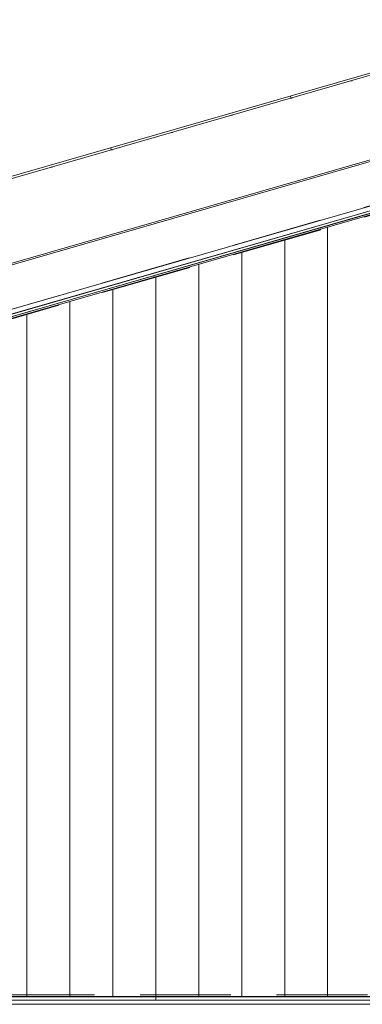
# Model space of a CAD drawing. Header units: millimetres. Extents: x -65 to 293624, y -1905 to 31061.
# Tile 44 of 256: x 34034 to 34831, y 15966 to 18259. Entities that reach past the tile are written whole.
import ezdxf

# ---------------------------------------------------------------- set-up
doc = ezdxf.new("R2010")
doc.units = ezdxf.units.MM
doc.header["$MEASUREMENT"] = 0
doc.linetypes.add('Hidden Line', pattern=[317.5, 211.666667, -105.833333])
for name, color, linetype in [('00 2D joon.AR', 7, 'Continuous'), ('1247 Fassaadi valgusti.AR', 7, 'Continuous'), ('1263 Katuse alusserv.AR', 7, 'Continuous'), ('1263 Katusekate - plekk.AR', 7, 'Continuous'), ('1264 Katusevarustus.AR', 7, 'Continuous')]:
    doc.layers.add(name, color=color, linetype=linetype)

# ---------------------------------------------------------------- blocks, each defined once
blk = doc.blocks.new('*X255', base_point=(-38239, 12361.4))
at = {"layer": '1263 Katuse alusserv.AR', "color": 7, "linetype": 'Continuous', "lineweight": 13}
blk.add_line((34345.8, 17662.4), (34346.6, 17659.1), dxfattribs=at)
blk = doc.blocks.new('*X256', base_point=(-38239, 12361.4))
at = {"layer": '1263 Katuse alusserv.AR', "color": 7, "linetype": 'Continuous', "lineweight": 13}
blk.add_line((34345.8, 17662.4), (34346.6, 17659.1), dxfattribs=at)
blk = doc.blocks.new('*X261', base_point=(-38239, 12361.4))
at = {"layer": '1263 Katuse alusserv.AR', "color": 7, "linetype": 'Continuous', "lineweight": 13}
for p, q in [((34750.6, 17775.6), (34750.6, 17761.4)), ((34750.6, 17775.6), (34750.6, 17761.4)), ((34650.6, 17746.8), (34650.6, 17697.4)), ((34650.6, 17746.8), (34650.6, 17697.4)), ((34750.6, 17761.4), (34750.6, 17697.4)), ((34750.6, 17761.4), (34750.6, 17697.4)), ((34550.6, 17717.9), (34550.6, 17697.4)), ((34550.6, 17717.9), (34550.6, 17697.4)), ((34450.6, 17689.1), (34450.6, 17633.5)), ((34450.6, 17689.1), (34450.6, 17633.5)), ((34550.6, 17697.4), (34550.6, 17633.5)), ((34550.6, 17697.4), (34550.6, 17633.5)), ((34650.6, 17697.4), (34650.6, 17633.5)), ((34650.6, 17697.4), (34650.6, 17633.5)), ((34750.6, 17697.4), (34750.6, 17633.5)), ((34750.6, 17697.4), (34750.6, 17633.5)), ((34350.6, 17660.3), (34350.6, 17633.5)), ((34350.6, 17660.3), (34350.6, 17633.5)), ((34250.6, 17631.4), (34250.6, 17569.6)), ((34250.6, 17631.4), (34250.6, 17569.6)), ((34350.6, 17633.5), (34350.6, 17569.6)), ((34350.6, 17633.5), (34350.6, 17569.6)), ((34450.6, 17633.5), (34450.6, 17569.6)), ((34450.6, 17633.5), (34450.6, 17569.6)), ((34550.6, 17633.5), (34550.6, 17569.6)), ((34550.6, 17633.5), (34550.6, 17569.6)), ((34650.6, 17633.5), (34650.6, 17569.6)), ((34650.6, 17633.5), (34650.6, 17569.6)), ((34750.6, 17633.5), (34750.6, 17569.6)), ((34750.6, 17633.5), (34750.6, 17569.6)), ((34150.6, 17602.6), (34150.6, 17569.6)), ((34150.6, 17602.6), (34150.6, 17569.6)), ((34050.6, 17573.7), (34050.6, 17569.6)), ((34050.6, 17573.7), (34050.6, 17569.6)), ((34050.6, 17569.6), (34050.6, 17505.7)), ((34050.6, 17569.6), (34050.6, 17505.7)), ((34150.6, 17569.6), (34150.6, 17505.7)), ((34150.6, 17569.6), (34150.6, 17505.7)), ((34250.6, 17569.6), (34250.6, 17505.7)), ((34250.6, 17569.6), (34250.6, 17505.7)), ((34350.6, 17569.6), (34350.6, 17505.7)), ((34350.6, 17569.6), (34350.6, 17505.7)), ((34450.6, 17569.6), (34450.6, 17505.7)), ((34450.6, 17569.6), (34450.6, 17505.7)), ((34550.6, 17569.6), (34550.6, 17505.7)), ((34550.6, 17569.6), (34550.6, 17505.7)), ((34650.6, 17569.6), (34650.6, 17505.7)), ((34650.6, 17569.6), (34650.6, 17505.7)), ((34750.6, 17569.6), (34750.6, 17505.7)), ((34750.6, 17569.6), (34750.6, 17505.7)), ((34050.6, 17505.7), (34050.6, 17441.8)), ((34050.6, 17505.7), (34050.6, 17441.8)), ((34150.6, 17505.7), (34150.6, 17441.8)), ((34150.6, 17505.7), (34150.6, 17441.8)), ((34250.6, 17505.7), (34250.6, 17441.8)), ((34250.6, 17505.7), (34250.6, 17441.8)), ((34350.6, 17505.7), (34350.6, 17441.8)), ((34350.6, 17505.7), (34350.6, 17441.8)), ((34450.6, 17505.7), (34450.6, 17441.8)), ((34450.6, 17505.7), (34450.6, 17441.8)), ((34550.6, 17505.7), (34550.6, 17441.8)), ((34550.6, 17505.7), (34550.6, 17441.8)), ((34650.6, 17505.7), (34650.6, 17441.8)), ((34650.6, 17505.7), (34650.6, 17441.8)), ((34750.6, 17505.7), (34750.6, 17441.8)), ((34750.6, 17505.7), (34750.6, 17441.8)), ((34050.6, 17441.8), (34050.6, 17377.9)), ((34050.6, 17441.8), (34050.6, 17377.9)), ((34150.6, 17441.8), (34150.6, 17377.9)), ((34150.6, 17441.8), (34150.6, 17377.9)), ((34250.6, 17441.8), (34250.6, 17377.9)), ((34250.6, 17441.8), (34250.6, 17377.9)), ((34350.6, 17441.8), (34350.6, 17377.9)), ((34350.6, 17441.8), (34350.6, 17377.9)), ((34450.6, 17441.8), (34450.6, 17377.9)), ((34450.6, 17441.8), (34450.6, 17377.9)), ((34550.6, 17441.8), (34550.6, 17377.9)), ((34550.6, 17441.8), (34550.6, 17377.9)), ((34650.6, 17441.8), (34650.6, 17377.9)), ((34650.6, 17441.8), (34650.6, 17377.9)), ((34750.6, 17441.8), (34750.6, 17377.9)), ((34750.6, 17441.8), (34750.6, 17377.9)), ((34050.6, 17377.9), (34050.6, 17313.9)), ((34050.6, 17377.9), (34050.6, 17313.9)), ((34150.6, 17377.9), (34150.6, 17313.9)), ((34150.6, 17377.9), (34150.6, 17313.9)), ((34250.6, 17377.9), (34250.6, 17313.9)), ((34250.6, 17377.9), (34250.6, 17313.9)), ((34350.6, 17377.9), (34350.6, 17313.9)), ((34350.6, 17377.9), (34350.6, 17313.9)), ((34450.6, 17377.9), (34450.6, 17313.9)), ((34450.6, 17377.9), (34450.6, 17313.9)), ((34550.6, 17377.9), (34550.6, 17313.9)), ((34550.6, 17377.9), (34550.6, 17313.9)), ((34650.6, 17377.9), (34650.6, 17313.9)), ((34650.6, 17377.9), (34650.6, 17313.9)), ((34750.6, 17377.9), (34750.6, 17313.9)), ((34750.6, 17377.9), (34750.6, 17313.9)), ((34050.6, 17313.9), (34050.6, 17250)), ((34050.6, 17313.9), (34050.6, 17250)), ((34150.6, 17313.9), (34150.6, 17250)), ((34150.6, 17313.9), (34150.6, 17250)), ((34250.6, 17313.9), (34250.6, 17250)), ((34250.6, 17313.9), (34250.6, 17250)), ((34350.6, 17313.9), (34350.6, 17250)), ((34350.6, 17313.9), (34350.6, 17250)), ((34450.6, 17313.9), (34450.6, 17250)), ((34450.6, 17313.9), (34450.6, 17250)), ((34550.6, 17313.9), (34550.6, 17250)), ((34550.6, 17313.9), (34550.6, 17250)), ((34650.6, 17313.9), (34650.6, 17250)), ((34650.6, 17313.9), (34650.6, 17250)), ((34750.6, 17313.9), (34750.6, 17250)), ((34750.6, 17313.9), (34750.6, 17250)), ((34050.6, 17250), (34050.6, 17186.1)), ((34050.6, 17250), (34050.6, 17186.1)), ((34150.6, 17250), (34150.6, 17186.1)), ((34150.6, 17250), (34150.6, 17186.1)), ((34250.6, 17250), (34250.6, 17186.1)), ((34250.6, 17250), (34250.6, 17186.1)), ((34350.6, 17250), (34350.6, 17186.1)), ((34350.6, 17250), (34350.6, 17186.1)), ((34450.6, 17250), (34450.6, 17186.1)), ((34450.6, 17250), (34450.6, 17186.1)), ((34550.6, 17250), (34550.6, 17186.1)), ((34550.6, 17250), (34550.6, 17186.1)), ((34650.6, 17250), (34650.6, 17186.1)), ((34650.6, 17250), (34650.6, 17186.1)), ((34750.6, 17250), (34750.6, 17186.1)), ((34750.6, 17250), (34750.6, 17186.1)), ((34050.6, 17186.1), (34050.6, 17122.2)), ((34050.6, 17186.1), (34050.6, 17122.2)), ((34150.6, 17186.1), (34150.6, 17122.2)), ((34150.6, 17186.1), (34150.6, 17122.2)), ((34250.6, 17186.1), (34250.6, 17122.2)), ((34250.6, 17186.1), (34250.6, 17122.2)), ((34350.6, 17186.1), (34350.6, 17122.2)), ((34350.6, 17186.1), (34350.6, 17122.2)), ((34450.6, 17186.1), (34450.6, 17122.2)), ((34450.6, 17186.1), (34450.6, 17122.2)), ((34550.6, 17186.1), (34550.6, 17122.2)), ((34550.6, 17186.1), (34550.6, 17122.2)), ((34650.6, 17186.1), (34650.6, 17122.2)), ((34650.6, 17186.1), (34650.6, 17122.2)), ((34750.6, 17186.1), (34750.6, 17122.2)), ((34750.6, 17186.1), (34750.6, 17122.2)), ((34050.6, 17122.2), (34050.6, 17058.3)), ((34050.6, 17122.2), (34050.6, 17058.3)), ((34150.6, 17122.2), (34150.6, 17058.3)), ((34150.6, 17122.2), (34150.6, 17058.3)), ((34250.6, 17122.2), (34250.6, 17058.3)), ((34250.6, 17122.2), (34250.6, 17058.3)), ((34350.6, 17122.2), (34350.6, 17058.3)), ((34350.6, 17122.2), (34350.6, 17058.3)), ((34450.6, 17122.2), (34450.6, 17058.3)), ((34450.6, 17122.2), (34450.6, 17058.3)), ((34550.6, 17122.2), (34550.6, 17058.3)), ((34550.6, 17122.2), (34550.6, 17058.3)), ((34650.6, 17122.2), (34650.6, 17058.3)), ((34650.6, 17122.2), (34650.6, 17058.3)), ((34750.6, 17122.2), (34750.6, 17058.3)), ((34750.6, 17122.2), (34750.6, 17058.3)), ((34050.6, 17058.3), (34050.6, 16994.4)), ((34050.6, 17058.3), (34050.6, 16994.4)), ((34150.6, 17058.3), (34150.6, 16994.4)), ((34150.6, 17058.3), (34150.6, 16994.4)), ((34250.6, 17058.3), (34250.6, 16994.4)), ((34250.6, 17058.3), (34250.6, 16994.4)), ((34350.6, 17058.3), (34350.6, 16994.4)), ((34350.6, 17058.3), (34350.6, 16994.4)), ((34450.6, 17058.3), (34450.6, 16994.4)), ((34450.6, 17058.3), (34450.6, 16994.4)), ((34550.6, 17058.3), (34550.6, 16994.4)), ((34550.6, 17058.3), (34550.6, 16994.4)), ((34650.6, 17058.3), (34650.6, 16994.4)), ((34650.6, 17058.3), (34650.6, 16994.4)), ((34750.6, 17058.3), (34750.6, 16994.4)), ((34750.6, 17058.3), (34750.6, 16994.4)), ((34050.6, 16994.4), (34050.6, 16930.4)), ((34050.6, 16994.4), (34050.6, 16930.4)), ((34150.6, 16994.4), (34150.6, 16930.4)), ((34150.6, 16994.4), (34150.6, 16930.4)), ((34250.6, 16994.4), (34250.6, 16930.4)), ((34250.6, 16994.4), (34250.6, 16930.4)), ((34350.6, 16994.4), (34350.6, 16930.4)), ((34350.6, 16994.4), (34350.6, 16930.4)), ((34450.6, 16994.4), (34450.6, 16930.4)), ((34450.6, 16994.4), (34450.6, 16930.4)), ((34550.6, 16994.4), (34550.6, 16930.4)), ((34550.6, 16994.4), (34550.6, 16930.4)), ((34650.6, 16994.4), (34650.6, 16930.4)), ((34650.6, 16994.4), (34650.6, 16930.4)), ((34750.6, 16994.4), (34750.6, 16930.4)), ((34750.6, 16994.4), (34750.6, 16930.4)), ((34050.6, 16930.4), (34050.6, 16866.5)), ((34050.6, 16930.4), (34050.6, 16866.5)), ((34150.6, 16930.4), (34150.6, 16866.5)), ((34150.6, 16930.4), (34150.6, 16866.5)), ((34250.6, 16930.4), (34250.6, 16866.5)), ((34250.6, 16930.4), (34250.6, 16866.5)), ((34350.6, 16930.4), (34350.6, 16866.5)), ((34350.6, 16930.4), (34350.6, 16866.5)), ((34450.6, 16930.4), (34450.6, 16866.5)), ((34450.6, 16930.4), (34450.6, 16866.5)), ((34550.6, 16930.4), (34550.6, 16866.5)), ((34550.6, 16930.4), (34550.6, 16866.5)), ((34650.6, 16930.4), (34650.6, 16866.5)), ((34650.6, 16930.4), (34650.6, 16866.5)), ((34750.6, 16930.4), (34750.6, 16866.5)), ((34750.6, 16930.4), (34750.6, 16866.5)), ((34050.6, 16866.5), (34050.6, 16802.6)), ((34050.6, 16866.5), (34050.6, 16802.6)), ((34150.6, 16866.5), (34150.6, 16802.6)), ((34150.6, 16866.5), (34150.6, 16802.6)), ((34250.6, 16866.5), (34250.6, 16802.6)), ((34250.6, 16866.5), (34250.6, 16802.6)), ((34350.6, 16866.5), (34350.6, 16802.6)), ((34350.6, 16866.5), (34350.6, 16802.6)), ((34450.6, 16866.5), (34450.6, 16802.6)), ((34450.6, 16866.5), (34450.6, 16802.6)), ((34550.6, 16866.5), (34550.6, 16802.6)), ((34550.6, 16866.5), (34550.6, 16802.6)), ((34650.6, 16866.5), (34650.6, 16802.6)), ((34650.6, 16866.5), (34650.6, 16802.6)), ((34750.6, 16866.5), (34750.6, 16802.6)), ((34750.6, 16866.5), (34750.6, 16802.6)), ((34050.6, 16802.6), (34050.6, 16738.7)), ((34050.6, 16802.6), (34050.6, 16738.7)), ((34150.6, 16802.6), (34150.6, 16738.7)), ((34150.6, 16802.6), (34150.6, 16738.7)), ((34250.6, 16802.6), (34250.6, 16738.7)), ((34250.6, 16802.6), (34250.6, 16738.7)), ((34350.6, 16802.6), (34350.6, 16738.7)), ((34350.6, 16802.6), (34350.6, 16738.7)), ((34450.6, 16802.6), (34450.6, 16738.7)), ((34450.6, 16802.6), (34450.6, 16738.7)), ((34550.6, 16802.6), (34550.6, 16738.7)), ((34550.6, 16802.6), (34550.6, 16738.7)), ((34650.6, 16802.6), (34650.6, 16738.7)), ((34650.6, 16802.6), (34650.6, 16738.7)), ((34750.6, 16802.6), (34750.6, 16738.7)), ((34750.6, 16802.6), (34750.6, 16738.7)), ((34050.6, 16738.7), (34050.6, 16674.8)), ((34050.6, 16738.7), (34050.6, 16674.8)), ((34150.6, 16738.7), (34150.6, 16674.8)), ((34150.6, 16738.7), (34150.6, 16674.8)), ((34250.6, 16738.7), (34250.6, 16674.8)), ((34250.6, 16738.7), (34250.6, 16674.8)), ((34350.6, 16738.7), (34350.6, 16674.8)), ((34350.6, 16738.7), (34350.6, 16674.8)), ((34450.6, 16738.7), (34450.6, 16674.8)), ((34450.6, 16738.7), (34450.6, 16674.8)), ((34550.6, 16738.7), (34550.6, 16674.8)), ((34550.6, 16738.7), (34550.6, 16674.8)), ((34650.6, 16738.7), (34650.6, 16674.8)), ((34650.6, 16738.7), (34650.6, 16674.8)), ((34750.6, 16738.7), (34750.6, 16674.8)), ((34750.6, 16738.7), (34750.6, 16674.8)), ((34050.6, 16674.8), (34050.6, 16610.9)), ((34050.6, 16674.8), (34050.6, 16610.9)), ((34150.6, 16674.8), (34150.6, 16610.9)), ((34150.6, 16674.8), (34150.6, 16610.9)), ((34250.6, 16674.8), (34250.6, 16610.9)), ((34250.6, 16674.8), (34250.6, 16610.9)), ((34350.6, 16674.8), (34350.6, 16610.9)), ((34350.6, 16674.8), (34350.6, 16610.9)), ((34450.6, 16674.8), (34450.6, 16610.9)), ((34450.6, 16674.8), (34450.6, 16610.9)), ((34550.6, 16674.8), (34550.6, 16610.9)), ((34550.6, 16674.8), (34550.6, 16610.9)), ((34650.6, 16674.8), (34650.6, 16610.9)), ((34650.6, 16674.8), (34650.6, 16610.9)), ((34750.6, 16674.8), (34750.6, 16610.9)), ((34750.6, 16674.8), (34750.6, 16610.9)), ((34050.6, 16610.9), (34050.6, 16547)), ((34050.6, 16610.9), (34050.6, 16547)), ((34150.6, 16610.9), (34150.6, 16547)), ((34150.6, 16610.9), (34150.6, 16547)), ((34250.6, 16610.9), (34250.6, 16547)), ((34250.6, 16610.9), (34250.6, 16547)), ((34350.6, 16610.9), (34350.6, 16547)), ((34350.6, 16610.9), (34350.6, 16547)), ((34450.6, 16610.9), (34450.6, 16547)), ((34450.6, 16610.9), (34450.6, 16547)), ((34550.6, 16610.9), (34550.6, 16547)), ((34550.6, 16610.9), (34550.6, 16547)), ((34650.6, 16610.9), (34650.6, 16547)), ((34650.6, 16610.9), (34650.6, 16547)), ((34750.6, 16610.9), (34750.6, 16547)), ((34750.6, 16610.9), (34750.6, 16547)), ((34050.6, 16547), (34050.6, 16483)), ((34050.6, 16547), (34050.6, 16483)), ((34150.6, 16547), (34150.6, 16483)), ((34150.6, 16547), (34150.6, 16483)), ((34250.6, 16547), (34250.6, 16483)), ((34250.6, 16547), (34250.6, 16483)), ((34350.6, 16547), (34350.6, 16483)), ((34350.6, 16547), (34350.6, 16483)), ((34450.6, 16547), (34450.6, 16483)), ((34450.6, 16547), (34450.6, 16483)), ((34550.6, 16547), (34550.6, 16483)), ((34550.6, 16547), (34550.6, 16483)), ((34650.6, 16547), (34650.6, 16483)), ((34650.6, 16547), (34650.6, 16483)), ((34750.6, 16547), (34750.6, 16483)), ((34750.6, 16547), (34750.6, 16483)), ((34050.6, 16483), (34050.6, 16419.1)), ((34050.6, 16483), (34050.6, 16419.1)), ((34150.6, 16483), (34150.6, 16419.1)), ((34150.6, 16483), (34150.6, 16419.1)), ((34250.6, 16483), (34250.6, 16419.1)), ((34250.6, 16483), (34250.6, 16419.1)), ((34350.6, 16483), (34350.6, 16419.1)), ((34350.6, 16483), (34350.6, 16419.1)), ((34450.6, 16483), (34450.6, 16419.1)), ((34450.6, 16483), (34450.6, 16419.1)), ((34550.6, 16483), (34550.6, 16419.1)), ((34550.6, 16483), (34550.6, 16419.1)), ((34650.6, 16483), (34650.6, 16419.1)), ((34650.6, 16483), (34650.6, 16419.1)), ((34750.6, 16483), (34750.6, 16419.1)), ((34750.6, 16483), (34750.6, 16419.1)), ((34050.6, 16419.1), (34050.6, 16355.2)), ((34050.6, 16419.1), (34050.6, 16355.2)), ((34150.6, 16419.1), (34150.6, 16355.2)), ((34150.6, 16419.1), (34150.6, 16355.2)), ((34250.6, 16419.1), (34250.6, 16355.2)), ((34250.6, 16419.1), (34250.6, 16355.2)), ((34350.6, 16419.1), (34350.6, 16355.2)), ((34350.6, 16419.1), (34350.6, 16355.2)), ((34450.6, 16419.1), (34450.6, 16355.2)), ((34450.6, 16419.1), (34450.6, 16355.2)), ((34550.6, 16419.1), (34550.6, 16355.2)), ((34550.6, 16419.1), (34550.6, 16355.2)), ((34650.6, 16419.1), (34650.6, 16355.2)), ((34650.6, 16419.1), (34650.6, 16355.2)), ((34750.6, 16419.1), (34750.6, 16355.2)), ((34750.6, 16419.1), (34750.6, 16355.2)), ((34050.6, 16355.2), (34050.6, 16291.3)), ((34050.6, 16355.2), (34050.6, 16291.3)), ((34150.6, 16355.2), (34150.6, 16291.3)), ((34150.6, 16355.2), (34150.6, 16291.3)), ((34250.6, 16355.2), (34250.6, 16291.3)), ((34250.6, 16355.2), (34250.6, 16291.3)), ((34350.6, 16355.2), (34350.6, 16291.3)), ((34350.6, 16355.2), (34350.6, 16291.3)), ((34450.6, 16355.2), (34450.6, 16291.3)), ((34450.6, 16355.2), (34450.6, 16291.3)), ((34550.6, 16355.2), (34550.6, 16291.3)), ((34550.6, 16355.2), (34550.6, 16291.3)), ((34650.6, 16355.2), (34650.6, 16291.3)), ((34650.6, 16355.2), (34650.6, 16291.3)), ((34750.6, 16355.2), (34750.6, 16291.3)), ((34750.6, 16355.2), (34750.6, 16291.3)), ((34050.6, 16291.3), (34050.6, 16227.4)), ((34050.6, 16291.3), (34050.6, 16227.4)), ((34150.6, 16291.3), (34150.6, 16227.4)), ((34150.6, 16291.3), (34150.6, 16227.4)), ((34250.6, 16291.3), (34250.6, 16227.4)), ((34250.6, 16291.3), (34250.6, 16227.4)), ((34350.6, 16291.3), (34350.6, 16227.4)), ((34350.6, 16291.3), (34350.6, 16227.4)), ((34450.6, 16291.3), (34450.6, 16227.4)), ((34450.6, 16291.3), (34450.6, 16227.4)), ((34550.6, 16291.3), (34550.6, 16227.4)), ((34550.6, 16291.3), (34550.6, 16227.4)), ((34650.6, 16291.3), (34650.6, 16227.4)), ((34650.6, 16291.3), (34650.6, 16227.4)), ((34750.6, 16291.3), (34750.6, 16227.4)), ((34750.6, 16291.3), (34750.6, 16227.4)), ((34050.6, 16227.4), (34050.6, 16163.5)), ((34050.6, 16227.4), (34050.6, 16163.5)), ((34150.6, 16227.4), (34150.6, 16163.5)), ((34150.6, 16227.4), (34150.6, 16163.5)), ((34250.6, 16227.4), (34250.6, 16163.5)), ((34250.6, 16227.4), (34250.6, 16163.5)), ((34350.6, 16227.4), (34350.6, 16163.5)), ((34350.6, 16227.4), (34350.6, 16163.5)), ((34450.6, 16227.4), (34450.6, 16163.5)), ((34450.6, 16227.4), (34450.6, 16163.5)), ((34550.6, 16227.4), (34550.6, 16163.5)), ((34550.6, 16227.4), (34550.6, 16163.5)), ((34650.6, 16227.4), (34650.6, 16163.5)), ((34650.6, 16227.4), (34650.6, 16163.5)), ((34750.6, 16227.4), (34750.6, 16163.5)), ((34750.6, 16227.4), (34750.6, 16163.5)), ((34050.6, 16163.5), (34050.6, 16099.5)), ((34050.6, 16163.5), (34050.6, 16099.5)), ((34150.6, 16163.5), (34150.6, 16099.5)), ((34150.6, 16163.5), (34150.6, 16099.5)), ((34250.6, 16163.5), (34250.6, 16099.5)), ((34250.6, 16163.5), (34250.6, 16099.5)), ((34350.6, 16163.5), (34350.6, 16099.5)), ((34350.6, 16163.5), (34350.6, 16099.5)), ((34450.6, 16163.5), (34450.6, 16099.5)), ((34450.6, 16163.5), (34450.6, 16099.5)), ((34550.6, 16163.5), (34550.6, 16099.5)), ((34550.6, 16163.5), (34550.6, 16099.5)), ((34650.6, 16163.5), (34650.6, 16099.5)), ((34650.6, 16163.5), (34650.6, 16099.5)), ((34750.6, 16163.5), (34750.6, 16099.5)), ((34750.6, 16163.5), (34750.6, 16099.5)), ((34050.6, 16099.5), (34050.6, 16035.6)), ((34050.6, 16099.5), (34050.6, 16035.6)), ((34150.6, 16099.5), (34150.6, 16035.6)), ((34150.6, 16099.5), (34150.6, 16035.6)), ((34250.6, 16099.5), (34250.6, 16035.6)), ((34250.6, 16099.5), (34250.6, 16035.6)), ((34350.6, 16099.5), (34350.6, 16035.6)), ((34350.6, 16099.5), (34350.6, 16035.6)), ((34450.6, 16099.5), (34450.6, 16035.6)), ((34450.6, 16099.5), (34450.6, 16035.6)), ((34550.6, 16099.5), (34550.6, 16035.6)), ((34550.6, 16099.5), (34550.6, 16035.6)), ((34650.6, 16099.5), (34650.6, 16035.6)), ((34650.6, 16099.5), (34650.6, 16035.6)), ((34750.6, 16099.5), (34750.6, 16035.6)), ((34750.6, 16099.5), (34750.6, 16035.6)), ((34050.6, 16035.6), (34050.6, 15984.2)), ((34050.6, 16035.6), (34050.6, 15984.2)), ((34150.6, 16035.6), (34150.6, 15984.2)), ((34150.6, 16035.6), (34150.6, 15984.2)), ((34250.6, 16035.6), (34250.6, 15984.2)), ((34250.6, 16035.6), (34250.6, 15984.2)), ((34350.6, 16035.6), (34350.6, 15984.2)), ((34350.6, 16035.6), (34350.6, 15984.2)), ((34450.6, 16035.6), (34450.6, 15984.2)), ((34450.6, 16035.6), (34450.6, 15984.2)), ((34550.6, 16035.6), (34550.6, 15984.2)), ((34550.6, 16035.6), (34550.6, 15984.2)), ((34650.6, 16035.6), (34650.6, 15984.2)), ((34650.6, 16035.6), (34650.6, 15984.2)), ((34750.6, 16035.6), (34750.6, 15984.2)), ((34750.6, 16035.6), (34750.6, 15984.2))]:
    blk.add_line(p, q, dxfattribs=at)
blk = doc.blocks.new('*X262', base_point=(-38239, 12361.4))
at = {"layer": '1263 Katuse alusserv.AR', "color": 7, "linetype": 'Continuous', "lineweight": 13}
for p, q in [((34750.6, 17775.6), (34750.6, 17761.4)), ((34750.6, 17775.6), (34750.6, 17761.4)), ((34650.6, 17746.8), (34650.6, 17697.4)), ((34650.6, 17746.8), (34650.6, 17697.4)), ((34750.6, 17761.4), (34750.6, 17697.4)), ((34750.6, 17761.4), (34750.6, 17697.4)), ((34550.6, 17717.9), (34550.6, 17697.4)), ((34550.6, 17717.9), (34550.6, 17697.4)), ((34450.6, 17689.1), (34450.6, 17633.5)), ((34450.6, 17689.1), (34450.6, 17633.5)), ((34550.6, 17697.4), (34550.6, 17633.5)), ((34550.6, 17697.4), (34550.6, 17633.5)), ((34650.6, 17697.4), (34650.6, 17633.5)), ((34650.6, 17697.4), (34650.6, 17633.5)), ((34750.6, 17697.4), (34750.6, 17633.5)), ((34750.6, 17697.4), (34750.6, 17633.5)), ((34350.6, 17660.3), (34350.6, 17633.5)), ((34350.6, 17660.3), (34350.6, 17633.5)), ((34250.6, 17631.4), (34250.6, 17569.6)), ((34250.6, 17631.4), (34250.6, 17569.6)), ((34350.6, 17633.5), (34350.6, 17569.6)), ((34350.6, 17633.5), (34350.6, 17569.6)), ((34450.6, 17633.5), (34450.6, 17569.6)), ((34450.6, 17633.5), (34450.6, 17569.6)), ((34550.6, 17633.5), (34550.6, 17569.6)), ((34550.6, 17633.5), (34550.6, 17569.6)), ((34650.6, 17633.5), (34650.6, 17569.6)), ((34650.6, 17633.5), (34650.6, 17569.6)), ((34750.6, 17633.5), (34750.6, 17569.6)), ((34750.6, 17633.5), (34750.6, 17569.6)), ((34150.6, 17602.6), (34150.6, 17569.6)), ((34150.6, 17602.6), (34150.6, 17569.6)), ((34050.6, 17573.7), (34050.6, 17569.6)), ((34050.6, 17573.7), (34050.6, 17569.6)), ((34050.6, 17569.6), (34050.6, 17505.7)), ((34050.6, 17569.6), (34050.6, 17505.7)), ((34150.6, 17569.6), (34150.6, 17505.7)), ((34150.6, 17569.6), (34150.6, 17505.7)), ((34250.6, 17569.6), (34250.6, 17505.7)), ((34250.6, 17569.6), (34250.6, 17505.7)), ((34350.6, 17569.6), (34350.6, 17505.7)), ((34350.6, 17569.6), (34350.6, 17505.7)), ((34450.6, 17569.6), (34450.6, 17505.7)), ((34450.6, 17569.6), (34450.6, 17505.7)), ((34550.6, 17569.6), (34550.6, 17505.7)), ((34550.6, 17569.6), (34550.6, 17505.7)), ((34650.6, 17569.6), (34650.6, 17505.7)), ((34650.6, 17569.6), (34650.6, 17505.7)), ((34750.6, 17569.6), (34750.6, 17505.7)), ((34750.6, 17569.6), (34750.6, 17505.7)), ((34050.6, 17505.7), (34050.6, 17441.8)), ((34050.6, 17505.7), (34050.6, 17441.8)), ((34150.6, 17505.7), (34150.6, 17441.8)), ((34150.6, 17505.7), (34150.6, 17441.8)), ((34250.6, 17505.7), (34250.6, 17441.8)), ((34250.6, 17505.7), (34250.6, 17441.8)), ((34350.6, 17505.7), (34350.6, 17441.8)), ((34350.6, 17505.7), (34350.6, 17441.8)), ((34450.6, 17505.7), (34450.6, 17441.8)), ((34450.6, 17505.7), (34450.6, 17441.8)), ((34550.6, 17505.7), (34550.6, 17441.8)), ((34550.6, 17505.7), (34550.6, 17441.8)), ((34650.6, 17505.7), (34650.6, 17441.8)), ((34650.6, 17505.7), (34650.6, 17441.8)), ((34750.6, 17505.7), (34750.6, 17441.8)), ((34750.6, 17505.7), (34750.6, 17441.8)), ((34050.6, 17441.8), (34050.6, 17377.9)), ((34050.6, 17441.8), (34050.6, 17377.9)), ((34150.6, 17441.8), (34150.6, 17377.9)), ((34150.6, 17441.8), (34150.6, 17377.9)), ((34250.6, 17441.8), (34250.6, 17377.9)), ((34250.6, 17441.8), (34250.6, 17377.9)), ((34350.6, 17441.8), (34350.6, 17377.9)), ((34350.6, 17441.8), (34350.6, 17377.9)), ((34450.6, 17441.8), (34450.6, 17377.9)), ((34450.6, 17441.8), (34450.6, 17377.9)), ((34550.6, 17441.8), (34550.6, 17377.9)), ((34550.6, 17441.8), (34550.6, 17377.9)), ((34650.6, 17441.8), (34650.6, 17377.9)), ((34650.6, 17441.8), (34650.6, 17377.9)), ((34750.6, 17441.8), (34750.6, 17377.9)), ((34750.6, 17441.8), (34750.6, 17377.9)), ((34050.6, 17377.9), (34050.6, 17313.9)), ((34050.6, 17377.9), (34050.6, 17313.9)), ((34150.6, 17377.9), (34150.6, 17313.9)), ((34150.6, 17377.9), (34150.6, 17313.9)), ((34250.6, 17377.9), (34250.6, 17313.9)), ((34250.6, 17377.9), (34250.6, 17313.9)), ((34350.6, 17377.9), (34350.6, 17313.9)), ((34350.6, 17377.9), (34350.6, 17313.9)), ((34450.6, 17377.9), (34450.6, 17313.9)), ((34450.6, 17377.9), (34450.6, 17313.9)), ((34550.6, 17377.9), (34550.6, 17313.9)), ((34550.6, 17377.9), (34550.6, 17313.9)), ((34650.6, 17377.9), (34650.6, 17313.9)), ((34650.6, 17377.9), (34650.6, 17313.9)), ((34750.6, 17377.9), (34750.6, 17313.9)), ((34750.6, 17377.9), (34750.6, 17313.9)), ((34050.6, 17313.9), (34050.6, 17250)), ((34050.6, 17313.9), (34050.6, 17250)), ((34150.6, 17313.9), (34150.6, 17250)), ((34150.6, 17313.9), (34150.6, 17250)), ((34250.6, 17313.9), (34250.6, 17250)), ((34250.6, 17313.9), (34250.6, 17250)), ((34350.6, 17313.9), (34350.6, 17250)), ((34350.6, 17313.9), (34350.6, 17250)), ((34450.6, 17313.9), (34450.6, 17250)), ((34450.6, 17313.9), (34450.6, 17250)), ((34550.6, 17313.9), (34550.6, 17250)), ((34550.6, 17313.9), (34550.6, 17250)), ((34650.6, 17313.9), (34650.6, 17250)), ((34650.6, 17313.9), (34650.6, 17250)), ((34750.6, 17313.9), (34750.6, 17250)), ((34750.6, 17313.9), (34750.6, 17250)), ((34050.6, 17250), (34050.6, 17186.1)), ((34050.6, 17250), (34050.6, 17186.1)), ((34150.6, 17250), (34150.6, 17186.1)), ((34150.6, 17250), (34150.6, 17186.1)), ((34250.6, 17250), (34250.6, 17186.1)), ((34250.6, 17250), (34250.6, 17186.1)), ((34350.6, 17250), (34350.6, 17186.1)), ((34350.6, 17250), (34350.6, 17186.1)), ((34450.6, 17250), (34450.6, 17186.1)), ((34450.6, 17250), (34450.6, 17186.1)), ((34550.6, 17250), (34550.6, 17186.1)), ((34550.6, 17250), (34550.6, 17186.1)), ((34650.6, 17250), (34650.6, 17186.1)), ((34650.6, 17250), (34650.6, 17186.1)), ((34750.6, 17250), (34750.6, 17186.1)), ((34750.6, 17250), (34750.6, 17186.1)), ((34050.6, 17186.1), (34050.6, 17122.2)), ((34050.6, 17186.1), (34050.6, 17122.2)), ((34150.6, 17186.1), (34150.6, 17122.2)), ((34150.6, 17186.1), (34150.6, 17122.2)), ((34250.6, 17186.1), (34250.6, 17122.2)), ((34250.6, 17186.1), (34250.6, 17122.2)), ((34350.6, 17186.1), (34350.6, 17122.2)), ((34350.6, 17186.1), (34350.6, 17122.2)), ((34450.6, 17186.1), (34450.6, 17122.2)), ((34450.6, 17186.1), (34450.6, 17122.2)), ((34550.6, 17186.1), (34550.6, 17122.2)), ((34550.6, 17186.1), (34550.6, 17122.2)), ((34650.6, 17186.1), (34650.6, 17122.2)), ((34650.6, 17186.1), (34650.6, 17122.2)), ((34750.6, 17186.1), (34750.6, 17122.2)), ((34750.6, 17186.1), (34750.6, 17122.2)), ((34050.6, 17122.2), (34050.6, 17058.3)), ((34050.6, 17122.2), (34050.6, 17058.3)), ((34150.6, 17122.2), (34150.6, 17058.3)), ((34150.6, 17122.2), (34150.6, 17058.3)), ((34250.6, 17122.2), (34250.6, 17058.3)), ((34250.6, 17122.2), (34250.6, 17058.3)), ((34350.6, 17122.2), (34350.6, 17058.3)), ((34350.6, 17122.2), (34350.6, 17058.3)), ((34450.6, 17122.2), (34450.6, 17058.3)), ((34450.6, 17122.2), (34450.6, 17058.3)), ((34550.6, 17122.2), (34550.6, 17058.3)), ((34550.6, 17122.2), (34550.6, 17058.3)), ((34650.6, 17122.2), (34650.6, 17058.3)), ((34650.6, 17122.2), (34650.6, 17058.3)), ((34750.6, 17122.2), (34750.6, 17058.3)), ((34750.6, 17122.2), (34750.6, 17058.3)), ((34050.6, 17058.3), (34050.6, 16994.4)), ((34050.6, 17058.3), (34050.6, 16994.4)), ((34150.6, 17058.3), (34150.6, 16994.4)), ((34150.6, 17058.3), (34150.6, 16994.4)), ((34250.6, 17058.3), (34250.6, 16994.4)), ((34250.6, 17058.3), (34250.6, 16994.4)), ((34350.6, 17058.3), (34350.6, 16994.4)), ((34350.6, 17058.3), (34350.6, 16994.4)), ((34450.6, 17058.3), (34450.6, 16994.4)), ((34450.6, 17058.3), (34450.6, 16994.4)), ((34550.6, 17058.3), (34550.6, 16994.4)), ((34550.6, 17058.3), (34550.6, 16994.4)), ((34650.6, 17058.3), (34650.6, 16994.4)), ((34650.6, 17058.3), (34650.6, 16994.4)), ((34750.6, 17058.3), (34750.6, 16994.4)), ((34750.6, 17058.3), (34750.6, 16994.4)), ((34050.6, 16994.4), (34050.6, 16930.4)), ((34050.6, 16994.4), (34050.6, 16930.4)), ((34150.6, 16994.4), (34150.6, 16930.4)), ((34150.6, 16994.4), (34150.6, 16930.4)), ((34250.6, 16994.4), (34250.6, 16930.4)), ((34250.6, 16994.4), (34250.6, 16930.4)), ((34350.6, 16994.4), (34350.6, 16930.4)), ((34350.6, 16994.4), (34350.6, 16930.4)), ((34450.6, 16994.4), (34450.6, 16930.4)), ((34450.6, 16994.4), (34450.6, 16930.4)), ((34550.6, 16994.4), (34550.6, 16930.4)), ((34550.6, 16994.4), (34550.6, 16930.4)), ((34650.6, 16994.4), (34650.6, 16930.4)), ((34650.6, 16994.4), (34650.6, 16930.4)), ((34750.6, 16994.4), (34750.6, 16930.4)), ((34750.6, 16994.4), (34750.6, 16930.4)), ((34050.6, 16930.4), (34050.6, 16866.5)), ((34050.6, 16930.4), (34050.6, 16866.5)), ((34150.6, 16930.4), (34150.6, 16866.5)), ((34150.6, 16930.4), (34150.6, 16866.5)), ((34250.6, 16930.4), (34250.6, 16866.5)), ((34250.6, 16930.4), (34250.6, 16866.5)), ((34350.6, 16930.4), (34350.6, 16866.5)), ((34350.6, 16930.4), (34350.6, 16866.5)), ((34450.6, 16930.4), (34450.6, 16866.5)), ((34450.6, 16930.4), (34450.6, 16866.5)), ((34550.6, 16930.4), (34550.6, 16866.5)), ((34550.6, 16930.4), (34550.6, 16866.5)), ((34650.6, 16930.4), (34650.6, 16866.5)), ((34650.6, 16930.4), (34650.6, 16866.5)), ((34750.6, 16930.4), (34750.6, 16866.5)), ((34750.6, 16930.4), (34750.6, 16866.5)), ((34050.6, 16866.5), (34050.6, 16802.6)), ((34050.6, 16866.5), (34050.6, 16802.6)), ((34150.6, 16866.5), (34150.6, 16802.6)), ((34150.6, 16866.5), (34150.6, 16802.6)), ((34250.6, 16866.5), (34250.6, 16802.6)), ((34250.6, 16866.5), (34250.6, 16802.6)), ((34350.6, 16866.5), (34350.6, 16802.6)), ((34350.6, 16866.5), (34350.6, 16802.6)), ((34450.6, 16866.5), (34450.6, 16802.6)), ((34450.6, 16866.5), (34450.6, 16802.6)), ((34550.6, 16866.5), (34550.6, 16802.6)), ((34550.6, 16866.5), (34550.6, 16802.6)), ((34650.6, 16866.5), (34650.6, 16802.6)), ((34650.6, 16866.5), (34650.6, 16802.6)), ((34750.6, 16866.5), (34750.6, 16802.6)), ((34750.6, 16866.5), (34750.6, 16802.6)), ((34050.6, 16802.6), (34050.6, 16738.7)), ((34050.6, 16802.6), (34050.6, 16738.7)), ((34150.6, 16802.6), (34150.6, 16738.7)), ((34150.6, 16802.6), (34150.6, 16738.7)), ((34250.6, 16802.6), (34250.6, 16738.7)), ((34250.6, 16802.6), (34250.6, 16738.7)), ((34350.6, 16802.6), (34350.6, 16738.7)), ((34350.6, 16802.6), (34350.6, 16738.7)), ((34450.6, 16802.6), (34450.6, 16738.7)), ((34450.6, 16802.6), (34450.6, 16738.7)), ((34550.6, 16802.6), (34550.6, 16738.7)), ((34550.6, 16802.6), (34550.6, 16738.7)), ((34650.6, 16802.6), (34650.6, 16738.7)), ((34650.6, 16802.6), (34650.6, 16738.7)), ((34750.6, 16802.6), (34750.6, 16738.7)), ((34750.6, 16802.6), (34750.6, 16738.7)), ((34050.6, 16738.7), (34050.6, 16674.8)), ((34050.6, 16738.7), (34050.6, 16674.8)), ((34150.6, 16738.7), (34150.6, 16674.8)), ((34150.6, 16738.7), (34150.6, 16674.8)), ((34250.6, 16738.7), (34250.6, 16674.8)), ((34250.6, 16738.7), (34250.6, 16674.8)), ((34350.6, 16738.7), (34350.6, 16674.8)), ((34350.6, 16738.7), (34350.6, 16674.8)), ((34450.6, 16738.7), (34450.6, 16674.8)), ((34450.6, 16738.7), (34450.6, 16674.8)), ((34550.6, 16738.7), (34550.6, 16674.8)), ((34550.6, 16738.7), (34550.6, 16674.8)), ((34650.6, 16738.7), (34650.6, 16674.8)), ((34650.6, 16738.7), (34650.6, 16674.8)), ((34750.6, 16738.7), (34750.6, 16674.8)), ((34750.6, 16738.7), (34750.6, 16674.8)), ((34050.6, 16674.8), (34050.6, 16610.9)), ((34050.6, 16674.8), (34050.6, 16610.9)), ((34150.6, 16674.8), (34150.6, 16610.9)), ((34150.6, 16674.8), (34150.6, 16610.9)), ((34250.6, 16674.8), (34250.6, 16610.9)), ((34250.6, 16674.8), (34250.6, 16610.9)), ((34350.6, 16674.8), (34350.6, 16610.9)), ((34350.6, 16674.8), (34350.6, 16610.9)), ((34450.6, 16674.8), (34450.6, 16610.9)), ((34450.6, 16674.8), (34450.6, 16610.9)), ((34550.6, 16674.8), (34550.6, 16610.9)), ((34550.6, 16674.8), (34550.6, 16610.9)), ((34650.6, 16674.8), (34650.6, 16610.9)), ((34650.6, 16674.8), (34650.6, 16610.9)), ((34750.6, 16674.8), (34750.6, 16610.9)), ((34750.6, 16674.8), (34750.6, 16610.9)), ((34050.6, 16610.9), (34050.6, 16547)), ((34050.6, 16610.9), (34050.6, 16547)), ((34150.6, 16610.9), (34150.6, 16547)), ((34150.6, 16610.9), (34150.6, 16547)), ((34250.6, 16610.9), (34250.6, 16547)), ((34250.6, 16610.9), (34250.6, 16547)), ((34350.6, 16610.9), (34350.6, 16547)), ((34350.6, 16610.9), (34350.6, 16547)), ((34450.6, 16610.9), (34450.6, 16547)), ((34450.6, 16610.9), (34450.6, 16547)), ((34550.6, 16610.9), (34550.6, 16547)), ((34550.6, 16610.9), (34550.6, 16547)), ((34650.6, 16610.9), (34650.6, 16547)), ((34650.6, 16610.9), (34650.6, 16547)), ((34750.6, 16610.9), (34750.6, 16547)), ((34750.6, 16610.9), (34750.6, 16547)), ((34050.6, 16547), (34050.6, 16483)), ((34050.6, 16547), (34050.6, 16483)), ((34150.6, 16547), (34150.6, 16483)), ((34150.6, 16547), (34150.6, 16483)), ((34250.6, 16547), (34250.6, 16483)), ((34250.6, 16547), (34250.6, 16483)), ((34350.6, 16547), (34350.6, 16483)), ((34350.6, 16547), (34350.6, 16483)), ((34450.6, 16547), (34450.6, 16483)), ((34450.6, 16547), (34450.6, 16483)), ((34550.6, 16547), (34550.6, 16483)), ((34550.6, 16547), (34550.6, 16483)), ((34650.6, 16547), (34650.6, 16483)), ((34650.6, 16547), (34650.6, 16483)), ((34750.6, 16547), (34750.6, 16483)), ((34750.6, 16547), (34750.6, 16483)), ((34050.6, 16483), (34050.6, 16419.1)), ((34050.6, 16483), (34050.6, 16419.1)), ((34150.6, 16483), (34150.6, 16419.1)), ((34150.6, 16483), (34150.6, 16419.1)), ((34250.6, 16483), (34250.6, 16419.1)), ((34250.6, 16483), (34250.6, 16419.1)), ((34350.6, 16483), (34350.6, 16419.1)), ((34350.6, 16483), (34350.6, 16419.1)), ((34450.6, 16483), (34450.6, 16419.1)), ((34450.6, 16483), (34450.6, 16419.1)), ((34550.6, 16483), (34550.6, 16419.1)), ((34550.6, 16483), (34550.6, 16419.1)), ((34650.6, 16483), (34650.6, 16419.1)), ((34650.6, 16483), (34650.6, 16419.1)), ((34750.6, 16483), (34750.6, 16419.1)), ((34750.6, 16483), (34750.6, 16419.1)), ((34050.6, 16419.1), (34050.6, 16355.2)), ((34050.6, 16419.1), (34050.6, 16355.2)), ((34150.6, 16419.1), (34150.6, 16355.2)), ((34150.6, 16419.1), (34150.6, 16355.2)), ((34250.6, 16419.1), (34250.6, 16355.2)), ((34250.6, 16419.1), (34250.6, 16355.2)), ((34350.6, 16419.1), (34350.6, 16355.2)), ((34350.6, 16419.1), (34350.6, 16355.2)), ((34450.6, 16419.1), (34450.6, 16355.2)), ((34450.6, 16419.1), (34450.6, 16355.2)), ((34550.6, 16419.1), (34550.6, 16355.2)), ((34550.6, 16419.1), (34550.6, 16355.2)), ((34650.6, 16419.1), (34650.6, 16355.2)), ((34650.6, 16419.1), (34650.6, 16355.2)), ((34750.6, 16419.1), (34750.6, 16355.2)), ((34750.6, 16419.1), (34750.6, 16355.2)), ((34050.6, 16355.2), (34050.6, 16291.3)), ((34050.6, 16355.2), (34050.6, 16291.3)), ((34150.6, 16355.2), (34150.6, 16291.3)), ((34150.6, 16355.2), (34150.6, 16291.3)), ((34250.6, 16355.2), (34250.6, 16291.3)), ((34250.6, 16355.2), (34250.6, 16291.3)), ((34350.6, 16355.2), (34350.6, 16291.3)), ((34350.6, 16355.2), (34350.6, 16291.3)), ((34450.6, 16355.2), (34450.6, 16291.3)), ((34450.6, 16355.2), (34450.6, 16291.3)), ((34550.6, 16355.2), (34550.6, 16291.3)), ((34550.6, 16355.2), (34550.6, 16291.3)), ((34650.6, 16355.2), (34650.6, 16291.3)), ((34650.6, 16355.2), (34650.6, 16291.3)), ((34750.6, 16355.2), (34750.6, 16291.3)), ((34750.6, 16355.2), (34750.6, 16291.3)), ((34050.6, 16291.3), (34050.6, 16227.4)), ((34050.6, 16291.3), (34050.6, 16227.4)), ((34150.6, 16291.3), (34150.6, 16227.4)), ((34150.6, 16291.3), (34150.6, 16227.4)), ((34250.6, 16291.3), (34250.6, 16227.4)), ((34250.6, 16291.3), (34250.6, 16227.4)), ((34350.6, 16291.3), (34350.6, 16227.4)), ((34350.6, 16291.3), (34350.6, 16227.4)), ((34450.6, 16291.3), (34450.6, 16227.4)), ((34450.6, 16291.3), (34450.6, 16227.4)), ((34550.6, 16291.3), (34550.6, 16227.4)), ((34550.6, 16291.3), (34550.6, 16227.4)), ((34650.6, 16291.3), (34650.6, 16227.4)), ((34650.6, 16291.3), (34650.6, 16227.4)), ((34750.6, 16291.3), (34750.6, 16227.4)), ((34750.6, 16291.3), (34750.6, 16227.4)), ((34050.6, 16227.4), (34050.6, 16163.5)), ((34050.6, 16227.4), (34050.6, 16163.5)), ((34150.6, 16227.4), (34150.6, 16163.5)), ((34150.6, 16227.4), (34150.6, 16163.5)), ((34250.6, 16227.4), (34250.6, 16163.5)), ((34250.6, 16227.4), (34250.6, 16163.5)), ((34350.6, 16227.4), (34350.6, 16163.5)), ((34350.6, 16227.4), (34350.6, 16163.5)), ((34450.6, 16227.4), (34450.6, 16163.5)), ((34450.6, 16227.4), (34450.6, 16163.5)), ((34550.6, 16227.4), (34550.6, 16163.5)), ((34550.6, 16227.4), (34550.6, 16163.5)), ((34650.6, 16227.4), (34650.6, 16163.5)), ((34650.6, 16227.4), (34650.6, 16163.5)), ((34750.6, 16227.4), (34750.6, 16163.5)), ((34750.6, 16227.4), (34750.6, 16163.5)), ((34050.6, 16163.5), (34050.6, 16099.5)), ((34050.6, 16163.5), (34050.6, 16099.5)), ((34150.6, 16163.5), (34150.6, 16099.5)), ((34150.6, 16163.5), (34150.6, 16099.5)), ((34250.6, 16163.5), (34250.6, 16099.5)), ((34250.6, 16163.5), (34250.6, 16099.5)), ((34350.6, 16163.5), (34350.6, 16099.5)), ((34350.6, 16163.5), (34350.6, 16099.5)), ((34450.6, 16163.5), (34450.6, 16099.5)), ((34450.6, 16163.5), (34450.6, 16099.5)), ((34550.6, 16163.5), (34550.6, 16099.5)), ((34550.6, 16163.5), (34550.6, 16099.5)), ((34650.6, 16163.5), (34650.6, 16099.5)), ((34650.6, 16163.5), (34650.6, 16099.5)), ((34750.6, 16163.5), (34750.6, 16099.5)), ((34750.6, 16163.5), (34750.6, 16099.5)), ((34050.6, 16099.5), (34050.6, 16035.6)), ((34050.6, 16099.5), (34050.6, 16035.6)), ((34150.6, 16099.5), (34150.6, 16035.6)), ((34150.6, 16099.5), (34150.6, 16035.6)), ((34250.6, 16099.5), (34250.6, 16035.6)), ((34250.6, 16099.5), (34250.6, 16035.6)), ((34350.6, 16099.5), (34350.6, 16035.6)), ((34350.6, 16099.5), (34350.6, 16035.6)), ((34450.6, 16099.5), (34450.6, 16035.6)), ((34450.6, 16099.5), (34450.6, 16035.6)), ((34550.6, 16099.5), (34550.6, 16035.6)), ((34550.6, 16099.5), (34550.6, 16035.6)), ((34650.6, 16099.5), (34650.6, 16035.6)), ((34650.6, 16099.5), (34650.6, 16035.6)), ((34750.6, 16099.5), (34750.6, 16035.6)), ((34750.6, 16099.5), (34750.6, 16035.6)), ((34050.6, 16035.6), (34050.6, 15984.2)), ((34050.6, 16035.6), (34050.6, 15984.2)), ((34150.6, 16035.6), (34150.6, 15984.2)), ((34150.6, 16035.6), (34150.6, 15984.2)), ((34250.6, 16035.6), (34250.6, 15984.2)), ((34250.6, 16035.6), (34250.6, 15984.2)), ((34350.6, 16035.6), (34350.6, 15984.2)), ((34350.6, 16035.6), (34350.6, 15984.2)), ((34450.6, 16035.6), (34450.6, 15984.2)), ((34450.6, 16035.6), (34450.6, 15984.2)), ((34550.6, 16035.6), (34550.6, 15984.2)), ((34550.6, 16035.6), (34550.6, 15984.2)), ((34650.6, 16035.6), (34650.6, 15984.2)), ((34650.6, 16035.6), (34650.6, 15984.2)), ((34750.6, 16035.6), (34750.6, 15984.2)), ((34750.6, 16035.6), (34750.6, 15984.2))]:
    blk.add_line(p, q, dxfattribs=at)
blk = doc.blocks.new('*X269', base_point=(-38239, 12361.4))
at = {"layer": '1263 Katuse alusserv.AR', "color": 7, "linetype": 'Continuous', "lineweight": 13}
blk.add_line((34350.6, 15983.7), (34350.6, 15976.3), dxfattribs=at)
blk = doc.blocks.new('*X270', base_point=(-38239, 12361.4))
at = {"layer": '1263 Katuse alusserv.AR', "color": 7, "linetype": 'Continuous', "lineweight": 13}
blk.add_line((34350.6, 15983.7), (34350.6, 15976.3), dxfattribs=at)
blk = doc.blocks.new('*X273', base_point=(-38239, 12361.4))
at = {"layer": '1263 Katuse alusserv.AR', "color": 7, "linetype": 'Continuous', "lineweight": 13}
for p, q in [((34050.6, 15976.3), (34050.6, 15975.9)), ((34050.6, 15976.3), (34050.6, 15975.9)), ((34150.6, 15976.3), (34150.6, 15975.9)), ((34150.6, 15976.3), (34150.6, 15975.9)), ((34250.6, 15976.3), (34250.6, 15975.9)), ((34250.6, 15976.3), (34250.6, 15975.9)), ((34350.6, 15976.3), (34350.6, 15975.9)), ((34350.6, 15976.3), (34350.6, 15975.9)), ((34450.6, 15976.3), (34450.6, 15975.9)), ((34450.6, 15976.3), (34450.6, 15975.9)), ((34550.6, 15976.3), (34550.6, 15975.9)), ((34550.6, 15976.3), (34550.6, 15975.9)), ((34650.6, 15976.3), (34650.6, 15975.9)), ((34650.6, 15976.3), (34650.6, 15975.9)), ((34750.6, 15976.3), (34750.6, 15975.9)), ((34750.6, 15976.3), (34750.6, 15975.9))]:
    blk.add_line(p, q, dxfattribs=at)
blk = doc.blocks.new('*X274', base_point=(-38239, 12361.4))
at = {"layer": '1263 Katuse alusserv.AR', "color": 7, "linetype": 'Continuous', "lineweight": 13}
for p, q in [((34050.6, 15976.3), (34050.6, 15975.9)), ((34050.6, 15976.3), (34050.6, 15975.9)), ((34150.6, 15976.3), (34150.6, 15975.9)), ((34150.6, 15976.3), (34150.6, 15975.9)), ((34250.6, 15976.3), (34250.6, 15975.9)), ((34250.6, 15976.3), (34250.6, 15975.9)), ((34350.6, 15976.3), (34350.6, 15975.9)), ((34350.6, 15976.3), (34350.6, 15975.9)), ((34450.6, 15976.3), (34450.6, 15975.9)), ((34450.6, 15976.3), (34450.6, 15975.9)), ((34550.6, 15976.3), (34550.6, 15975.9)), ((34550.6, 15976.3), (34550.6, 15975.9)), ((34650.6, 15976.3), (34650.6, 15975.9)), ((34650.6, 15976.3), (34650.6, 15975.9)), ((34750.6, 15976.3), (34750.6, 15975.9)), ((34750.6, 15976.3), (34750.6, 15975.9))]:
    blk.add_line(p, q, dxfattribs=at)
blk = doc.blocks.new('Section Element_243_2', base_point=(-38239, 12361.4))
at = {"layer": '1263 Katuse alusserv.AR', "color": 7, "linetype": 'Continuous', "lineweight": 13}
for p, q in [((43926.1, 20421.7), (28538.9, 15984.2)), ((28538.9, 15984.2), (43415.6, 15984.2)), ((28484.9, 15975.9), (43415.6, 15975.9)), ((43415.6, 15976.3), (28487.6, 15976.3))]:
    blk.add_line(p, q, dxfattribs=at)
at = {"layer": '1263 Katuse alusserv.AR', "lineweight": 0}
for name in ['*X255', '*X256', '*X261', '*X262', '*X269', '*X270', '*X273', '*X274']:
    blk.add_blockref(name, (-38239, 12361.4), dxfattribs=at)
blk = doc.blocks.new('Section Element_248_2', base_point=(-38239, 12361.4))
at = {"layer": '1264 Katusevarustus.AR', "color": 7, "linetype": 'Continuous', "lineweight": 13}
for p, q in [((28395.2, 16072.7), (43896.7, 20538.8)), ((28397.7, 16069.5), (43896.7, 20534.8))]:
    blk.add_line(p, q, dxfattribs=at)
blk = doc.blocks.new('Section Element_260_2', base_point=(-38239, 12361.4))
at = {"layer": '1247 Fassaadi valgusti.AR', "color": 7, "linetype": 'Continuous', "lineweight": 13}
for p, q in [((33789, 17502.5), (34831.2, 17803)), ((33296.5, 17366), (33769.8, 17502.5)), ((33315.7, 17366), (33789, 17502.5)), ((33296.5, 17366.1), (33296.5, 17366))]:
    blk.add_line(p, q, dxfattribs=at)
blk = doc.blocks.new('*X350', base_point=(-38239, 12361.4))
at = {"layer": '1263 Katusekate - plekk.AR', "color": 7, "linetype": 'Continuous', "lineweight": 13}
for p, q in [((34807.7, 18116.6), (34804.6, 18116.6)), ((34804.6, 18116.6), (34807.7, 18116.6)), ((34668.3, 18076.4), (34665.2, 18076.4)), ((34668.3, 18076.4), (34665.2, 18076.4)), ((34528.5, 18036.2), (34513.2, 18032.6)), ((34528.8, 18036.2), (34525.7, 18036.2)), ((34386.2, 17995.9), (34389.3, 17995.9)), ((34389.3, 17995.9), (34386.2, 17995.9)), ((34249.8, 17955.7), (34246.7, 17955.7)), ((34249.8, 17955.7), (34246.7, 17955.7)), ((34110.4, 17915.5), (34107.3, 17915.5))]:
    blk.add_line(p, q, dxfattribs=at)
blk = doc.blocks.new('*X351', base_point=(-38239, 12361.4))
at = {"layer": '1263 Katusekate - plekk.AR', "color": 7, "linetype": 'Continuous', "lineweight": 13}
for p, q in [((34807.7, 18116.6), (34804.6, 18116.6)), ((34804.6, 18116.6), (34807.7, 18116.6)), ((34668.3, 18076.4), (34665.2, 18076.4)), ((34668.3, 18076.4), (34665.2, 18076.4)), ((34528.5, 18036.2), (34513.2, 18032.6)), ((34528.8, 18036.2), (34525.7, 18036.2)), ((34386.2, 17995.9), (34389.3, 17995.9)), ((34389.3, 17995.9), (34386.2, 17995.9)), ((34249.8, 17955.7), (34246.7, 17955.7)), ((34249.8, 17955.7), (34246.7, 17955.7)), ((34110.4, 17915.5), (34107.3, 17915.5))]:
    blk.add_line(p, q, dxfattribs=at)
blk = doc.blocks.new('*X352', base_point=(-38239, 12361.4))
at = {"layer": '1263 Katusekate - plekk.AR', "color": 7, "linetype": 'Continuous', "lineweight": 13}
for p, q in [((34664.5, 18081.3), (34665.2, 18076.4)), ((34246, 17960.6), (34246.7, 17955.7))]:
    blk.add_line(p, q, dxfattribs=at)
blk = doc.blocks.new('Section Element_278_2', base_point=(-38239, 12361.4))
at = {"layer": '1263 Katusekate - plekk.AR', "color": 7, "linetype": 'Continuous', "lineweight": 13}
for p, q in [((28388.1, 16271.1), (43885.6, 20740.8)), ((43885.6, 20735.7), (28388.1, 16266))]:
    blk.add_line(p, q, dxfattribs=at)
at = {"layer": '1263 Katusekate - plekk.AR', "lineweight": 0}
for name in ['*X352', '*X350', '*X351']:
    blk.add_blockref(name, (-38239, 12361.4), dxfattribs=at)
blk = doc.blocks.new('Section Element_1029_2', base_point=(-38239, 12361.4))
at = {"layer": '1264 Katusevarustus.AR', "color": 7, "linetype": 'Continuous', "lineweight": 13}
for p, q in [((28529.4, 15983.7), (43415.6, 15983.7)), ((28398.9, 15966.4), (43415.6, 15966.4)), ((28469, 15975.9), (43415.6, 15975.9))]:
    blk.add_line(p, q, dxfattribs=at)
blk = doc.blocks.new('Section Element_1030_2', base_point=(-38239, 12361.4))
at = {"layer": '1264 Katusevarustus.AR', "color": 7, "linetype": 'Continuous', "lineweight": 13}
for p, q in [((28398.2, 15966.3), (43896.7, 20431.5)), ((28468.1, 15975.6), (43904.9, 20423.1)), ((28470.6, 15976.1), (43905.9, 20423.2)), ((32245.7, 17057.4), (43926.1, 20422.6)), ((33769.8, 17502.5), (43907.9, 20423.3)), ((33789, 17502.5), (43926.1, 20423))]:
    blk.add_line(p, q, dxfattribs=at)

msp = doc.modelspace()

# ---------------------------------------------------------------- linework, layer by layer
at = {"layer": '00 2D joon.AR', "color": 41, "linetype": 'Hidden Line', "lineweight": 13, "true_color": 0xffeda8, "flags": 128}
for points in [[(43885.6, 20430.4), (28538.2, 16005.9), (28544.2, 15985.2), (43891.6, 20409.6)], [(43415.6, 15988), (28543.4, 15988), (28543.4, 15966.4), (43415.6, 15966.4)]]:
    msp.add_lwpolyline(points, close=True, dxfattribs=at)

# ---------------------------------------------------------------- block references
at = {"layer": '1247 Fassaadi valgusti.AR', "lineweight": 0}
msp.add_blockref('Section Element_260_2', (-38239, 12361.4), dxfattribs=at)
at = {"layer": '1263 Katuse alusserv.AR', "lineweight": 0}
msp.add_blockref('Section Element_243_2', (-38239, 12361.4), dxfattribs=at)
at = {"layer": '1263 Katusekate - plekk.AR', "lineweight": 0}
msp.add_blockref('Section Element_278_2', (-38239, 12361.4), dxfattribs=at)
at = {"layer": '1264 Katusevarustus.AR', "lineweight": 0}
for name in ['Section Element_248_2', 'Section Element_1030_2', 'Section Element_1029_2']:
    msp.add_blockref(name, (-38239, 12361.4), dxfattribs=at)

doc.saveas('drawing.dxf')
